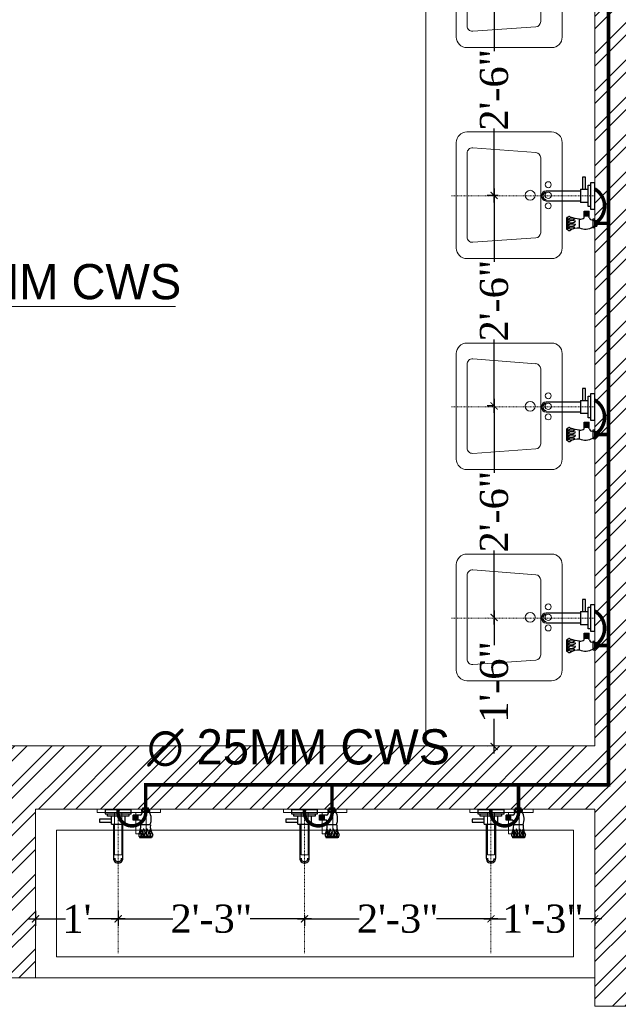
# Model space of a CAD drawing. Header units: inches. Extents: x 105152 to 158499, y 12149 to 30915.
# Tile 123 of 256: x 125460 to 125545, y 21341 to 21481. Entities that reach past the tile are written whole.
import ezdxf

# ---------------------------------------------------------------- set-up
doc = ezdxf.new("R2010")
doc.units = ezdxf.units.IN
doc.header["$MEASUREMENT"] = 0
doc.header["$PDMODE"] = 34
doc.linetypes.add('DASHED2', pattern=[0.375, 0.25, -0.125])
for name, color, linetype, lineweight in [('AR - PLAN', 251, 'Continuous', 5), ('CENTER', 46, 'DASHED2', 9), ('PD_BRICK WALL_115', 134, 'Continuous', 30), ('PD_FIXTURE', 21, 'Continuous', 25), ('PD_HATCH', 45, 'Continuous', 9), ('PL. FICTURE', 4, 'Continuous', 25), ('PP-Domestic  Cold Water Supply', 5, 'Continuous', 25), ('PP-TEXT', 7, 'Continuous', 40), ('WATER SUPPLY ', 7, 'Continuous', 9)]:
    doc.layers.add(name, color=color, linetype=linetype, lineweight=lineweight)
doc.layers.add('PP--DIM', color=7, linetype='Continuous')
doc.styles.add('MtX_Times_New_Roman', font='txt')
doc.styles.add('TIMES NEW ROMAN', font='times.ttf')
doc.dimstyles.new('PP-DIM', dxfattribs={"dimtxt": 4, "dimasz": 1, "dimexe": 1, "dimexo": 1, "dimgap": 0.09, "dimtad": 0, "dimdec": 0, "dimzin": 0, "dimdsep": 46, "dimlunit": 4, "dimtxsty": 'TIMES NEW ROMAN', "dimblk": 'ARCHTICK', "dimcen": 0.09, "dimdle": 1, "dimclrd": 256, "dimclre": 256, "dimclrt": 256, "dimadec": 0, "dimazin": 0, "dimtfac": 1, "dimtdec": 4, "dimtofl": 0, "dimtmove": 1, "dimatfit": 3, "dimfxl": 1, "dimtolj": 1, "dimtzin": 0, "dimlwd": -1, "dimlwe": -1, "dimarcsym": 0})

# ---------------------------------------------------------------- blocks, each defined once
blk = doc.blocks.new('LV')
at = {"color": 251, "lineweight": 5}
for p, q in [((-254, 510.1), (254, 510.1)), ((-304.8, 50.8), (-304.8, 459.3)), ((-205.3, 127), (-226.3, 430.8)), ((-201, 458), (203.1, 458)), ((228.4, 430.6), (205.5, 126.8)), ((304.8, 459.3), (304.8, 50.8)), ((180.2, 103.5), (-180, 103.5)), ((254, 0), (-254, 0))]:
    blk.add_line(p, q, dxfattribs=at)
for centre, radius in [((0.4, 154.3), 23.6), ((-50.8, 67.2), 14.4), ((0, 67.2), 15.3), ((50.8, 67.2), 14.4)]:
    blk.add_circle(centre, radius, dxfattribs=at)
for centre, radius, start, end in [((-254, 459.3), 50.8, 90, 180), ((254, 459.3), 50.8, 0, 90), ((-201, 432.6), 25.4, 90, 184.2016), ((203.1, 432.6), 25.4, 355.4179, 90), ((-180, 128.9), 25.4, 184.2016, 270), ((180.2, 128.9), 25.4, 270, 355.4179), ((-254, 50.8), 50.8, 180, 270), ((254, 50.8), 50.8, 270, 0)]:
    blk.add_arc(centre, radius, start, end, dxfattribs=at)
blk = doc.blocks.new('ta0p3456')
at = {"color": 251, "lineweight": 5, "ltscale": 12}
for points in [[(-4.5, 0), (4.5, 0), (4.5, -0.5), (-4.5, -0.5)], [(-1, -0.5), (-1, -6.5), (-2, -6.5), (-2, -0.5)], [(2.5, -0.5), (2.5, -3.5), (1, -3.5), (1, -0.5)]]:
    blk.add_lwpolyline(points, close=True, dxfattribs=at)
blk = doc.blocks.new('FIRST FLOOR PLAN 0')
at = {"layer": 'PD_HATCH', "lineweight": 5}
h = blk.add_hatch(dxfattribs=at)
h.set_pattern_fill('ANSI32', color=251, scale=10)
h.set_pattern_definition([(45, (-550.7706, -242.3818), (-2.65165, 2.65165), []), (45, (-549.0028, -242.3818), (-2.65165, 2.65165), [])])
h.paths.add_polyline_path([(-540, -240.3), (-583.25, -240.3), (-583.25, -244.8), (-540, -244.8)])
h.paths.add_polyline_path([(-625.25, -240.3), (-668.5, -240.3), (-668.5, -244.8), (-625.25, -244.8)], flags=17)
h.paths.add_polyline_path([(-540, -323.5), (-540, -328), (-378, -328), (-378, -323.5), (-531, -323.5), (-531, -234), (-471, -234), (-471, -258), (-466.5, -258), (-466.5, -234), (-387, -234), (-387, -262), (-382.5, -262), (-382.5, -103), (-378, -103), (-378, -98.5), (-387, -98.5), (-387, -225), (-531, -225), (-531, -9), (-540, -9)])
h.paths.add_polyline_path([(-595.5, -332.94), (-591, -332.94), (-591, -328), (-582, -328), (-582, -323.5), (-668.5, -323.5), (-668.5, -168), (-745.5, -168), (-745.5, -172.5), (-673, -172.5), (-673, -323.5), (-729, -323.5), (-729, -328), (-595.5, -328)])
at = {"layer": 'PD_BRICK WALL_115', "color": 251, "lineweight": 5}
blk.add_lwpolyline([(-378, -323.5), (-531, -323.5), (-531, -234), (-471, -234), (-471, -258), (-466.5, -258), (-466.5, -234), (-387, -234), (-387, -262), (-382.5, -262), (-382.5, -103), (-378, -103), (-378, -98.5), (-387, -98.5), (-387, -225), (-531, -225), (-531, -9), (-540, -9), (-540, -323.5), (-540, -323.5)], dxfattribs=at)
at = {"layer": 'PD_FIXTURE', "color": 251, "lineweight": 5, "ltscale": 12}
for p, q in [((-411, -225), (-411, -98.5)), ((-387, -258), (-466.5, -258))]:
    blk.add_line(p, q, dxfattribs=at)
blk.add_lwpolyline([(-463.5, -255), (-390, -255), (-390, -237), (-463.5, -237)], close=True, dxfattribs=at)
at = {"layer": 'PD_FIXTURE', "color": 251, "ltscale": 12, "xscale": 0.0295236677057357, "yscale": 0.0295236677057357, "zscale": 0.0295236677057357, "rotation": 90}
for p in [(-391.62, -116.75), (-391.62, -146.75), (-391.62, -176.75), (-391.62, -206.75)]:
    blk.add_blockref('LV', p, dxfattribs=at)
at = {"layer": 'PD_FIXTURE', "color": 251, "ltscale": 12}
for p in [(-453.25, -234), (-426.75, -234), (-400.25, -234)]:
    blk.add_blockref('ta0p3456', p, dxfattribs=at)
blk = doc.blocks.new('PP-SINGLE TAP BASIN')
at = {"layer": 'CENTER', "linetype": 'DASHED2'}
blk.add_line((457.2, 0), (0, 0), dxfattribs=at)
at = {"layer": 'PL. FICTURE', "color": 4}
for p, q in [((-6.8, 78.4), (-6.8, 96.4)), ((5.8, 96.4), (-6.8, 96.4)), ((-5.6, 96.4), (-5.6, 78.4)), ((-4.5, 96.4), (-4.5, 78.4)), ((-3.4, 96.4), (-3.4, 78.4)), ((-2.3, 96.4), (-2.3, 78.4)), ((-1.1, 96.4), (-1.1, 78.4)), ((0, 101), (0, 74.4)), ((5.9, 101), (0, 101)), ((5.9, 74.4), (5.9, 101)), ((48.4, 102.8), (48.4, 72.7)), ((89.4, 106.7), (89.4, 69.2)), ((-6.8, 87.4), (0, 87.4)), ((0, 78.4), (-6.8, 78.4)), ((5.9, 78.4), (-6.8, 78.4)), ((0, 74.4), (5.9, 74.4)), ((17.1, 69.9), (17.1, 48.2)), ((33.2, 63.9), (17.1, 63.9)), ((33.2, 70), (33.2, 48.2)), ((33.2, 61.9), (17.1, 61.9)), ((33.2, 60), (17.1, 60)), ((33.2, 58), (17.1, 58)), ((33.2, 56), (17.1, 56)), ((33.2, 54.1), (17.1, 54.1)), ((33.2, 52.1), (17.1, 52.1)), ((33.2, 50.1), (17.1, 50.1)), ((33.2, 50.1), (17.1, 50.1)), ((33.2, 48.2), (17.1, 48.2))]:
    blk.add_line(p, q, dxfattribs=at)
at = {"layer": 'PL. FICTURE'}
for p, q in [((20.4, 21.2), (45.4, 21.2)), ((45.4, -21.2), (45.4, 21.2)), ((154.8, 15.2), (45.4, 15.2)), ((45.4, -21.2), (20.4, -21.2)), ((45.4, -15.2), (154.8, -15.2))]:
    blk.add_line(p, q, dxfattribs=at)
at = {"layer": 'PL. FICTURE', "linetype": 'Continuous'}
blk.add_lwpolyline([(0, 41.7), (0, -41.7), (13.1, -41.7), (13.1, 41.7)], close=True, dxfattribs=at)
at = {"layer": 'PL. FICTURE'}
for points in [[(13.1, 34.2), (20.4, 34.2), (20.4, -34.2), (13.1, -34.2)], [(39.4, -21.2), (29.4, -21.2), (29.4, -59.4), (39.4, -59.4)]]:
    blk.add_lwpolyline(points, close=True, dxfattribs=at)
at = {"layer": 'PL. FICTURE', "color": 4}
for centre, radius, start, end in [((29.4, 60.7), 45, 64.9956, 121.5797), ((53.5, 146.8), 44.3, 263.3195, 304.5359), ((76.3, 68.5), 28.2, 90.6273, 120.998), ((74.6, 88.1), 17.1, 57.6622, 132.7666), ((71.4, 124.1), 24.9, 250.2963, 290.4807), ((75.8, 75.8), 20.9, 66.6687, 89.4909), ((80.6, 104.9), 5.77, 31.4335, 109.9133), ((78.9, 107.8), 7.06, 279.3347, 312.6985), ((77.3, 97.5), 7.26, 292.6508, 339.7025), ((439.5, 88.1), 354.5, 176.8113, 183.3087), ((91.4, 120.6), 14, 245.192, 261.5484), ((8.4, 67.9), 8.91, 13.5129, 106.5185), ((46.7, 49.8), 24.3, 86.0586, 123.9894), ((43.9, -19.2), 92, 68.3225, 87.2128), ((62.1, 91.8), 0.911, 112.3068, 247.6932), ((62.1, 81.1), 0.911, 112.3068, 247.6932), ((71.2, 123.1), 33.5, 253.6094, 285.3435), ((76.3, 57.8), 28.2, 90.6273, 120.998), ((71.2, 112.4), 33.5, 253.6094, 285.3435), ((74.5, 59.5), 17.1, 57.6622, 132.7666), ((71.3, 95.5), 24.9, 250.2963, 290.4807), ((75.8, 65.1), 20.9, 66.6687, 89.4909), ((81.1, 70.7), 5.39, 233.9467, 326.4616), ((78.8, 79.2), 7.06, 279.3347, 312.6985), ((77.3, 86.8), 7.26, 292.6508, 339.7025), ((83.8, 77.9), 10.3, 279.9211, 302.8376)]:
    blk.add_arc(centre, radius, start, end, dxfattribs=at)
at = {"layer": 'PL. FICTURE'}
for radius in [15.2, 15.2, 11]:
    blk.add_arc((154.8, 0), radius, 270, 90, dxfattribs=at)
blk = doc.blocks.new('_ArchTick')
at = {"color": 0, "linetype": 'ByBlock', "const_width": 0.15}
blk.add_lwpolyline([(-0.5, -0.5), (0.5, 0.5)], dxfattribs=at)
blk = doc.blocks.new('*D763')
at = {"layer": 'Defpoints', "color": 0}
for p in [(327.36, 119.06), (327.36, 119.06), (327.36, 100.72)]:
    blk.add_point(p, dxfattribs=at)
at = {"layer": 'PP--DIM', "ltscale": 12}
for p, q in [((326.36, 119.06), (326.36, 119.06)), ((327.36, 120.06), (327.36, 115.11)), ((327.36, 99.72), (327.36, 104.67)), ((326.36, 100.72), (326.36, 100.72))]:
    blk.add_line(p, q, dxfattribs=at)
at = {"layer": 'PP--DIM'}
for p, rotation in [((327.36, 119.06), 90), ((327.36, 100.72), 270)]:
    blk.add_blockref('_ArchTick', p, dxfattribs=dict(at, rotation=rotation))
at = {"layer": 'PP--DIM', "insert": (327.36, 109.89), "char_height": 4, "attachment_point": 5, "rotation": 90, "style": 'TIMES NEW ROMAN'}
blk.add_mtext('\\A1;1\'-6"', dxfattribs=at)
blk = doc.blocks.new('*D764')
at = {"layer": 'Defpoints', "color": 0}
for p in [(327.36, 149.14), (328.36, 149.14), (327.36, 119.06)]:
    blk.add_point(p, dxfattribs=at)
at = {"layer": 'PP--DIM', "ltscale": 12}
for p, q in [((327.36, 150.14), (327.36, 139.6)), ((327.36, 149.14), (326.36, 149.14)), ((327.36, 118.06), (327.36, 128.59)), ((326.36, 119.06), (326.36, 119.06))]:
    blk.add_line(p, q, dxfattribs=at)
at = {"layer": 'PP--DIM'}
for p, rotation in [((327.36, 149.14), 90), ((327.36, 119.06), 270)]:
    blk.add_blockref('_ArchTick', p, dxfattribs=dict(at, rotation=rotation))
at = {"layer": 'PP--DIM', "insert": (327.36, 134.1), "char_height": 4, "attachment_point": 5, "rotation": 90, "style": 'TIMES NEW ROMAN'}
blk.add_mtext('\\A1;2\'-6"', dxfattribs=at)
blk = doc.blocks.new('*D765')
at = {"layer": 'Defpoints', "color": 0}
for p in [(327.36, 179.06), (328.93, 179.06), (328.36, 149.14)]:
    blk.add_point(p, dxfattribs=at)
at = {"layer": 'PP--DIM', "ltscale": 12}
for p, q in [((327.36, 180.06), (327.36, 169.6)), ((327.93, 179.06), (326.36, 179.06)), ((327.36, 148.14), (327.36, 158.59)), ((327.36, 149.14), (326.36, 149.14))]:
    blk.add_line(p, q, dxfattribs=at)
at = {"layer": 'PP--DIM'}
for p, rotation in [((327.36, 179.06), 90), ((327.36, 149.14), 270)]:
    blk.add_blockref('_ArchTick', p, dxfattribs=dict(at, rotation=rotation))
at = {"layer": 'PP--DIM', "insert": (327.36, 164.1), "char_height": 4, "attachment_point": 5, "rotation": 90, "style": 'TIMES NEW ROMAN'}
blk.add_mtext('\\A1;2\'-6"', dxfattribs=at)
blk = doc.blocks.new('*D766')
at = {"layer": 'Defpoints', "color": 0}
for p in [(327.36, 209.06), (327.36, 209.06), (328.93, 179.06)]:
    blk.add_point(p, dxfattribs=at)
at = {"layer": 'PP--DIM', "ltscale": 12}
for p, q in [((327.36, 210.06), (327.36, 199.56)), ((326.36, 209.06), (326.36, 209.06)), ((327.36, 178.06), (327.36, 188.55)), ((327.93, 179.06), (326.36, 179.06))]:
    blk.add_line(p, q, dxfattribs=at)
at = {"layer": 'PP--DIM'}
for p, rotation in [((327.36, 209.06), 90), ((327.36, 179.06), 270)]:
    blk.add_blockref('_ArchTick', p, dxfattribs=dict(at, rotation=rotation))
at = {"layer": 'PP--DIM', "insert": (327.36, 194.06), "char_height": 4, "attachment_point": 5, "rotation": 90, "style": 'TIMES NEW ROMAN'}
blk.add_mtext('\\A1;2\'-6"', dxfattribs=at)
blk = doc.blocks.new('*D831')
at = {"layer": 'Defpoints', "color": 0}
for p in [(262.16, 78.34), (273.91, 78.34), (273.91, 76.22)]:
    blk.add_point(p, dxfattribs=at)
at = {"layer": 'PP--DIM'}
for p, q in [((262.16, 77.34), (262.16, 75.22)), ((273.91, 77.34), (273.91, 75.22)), ((261.16, 76.22), (266.41, 76.22)), ((274.91, 76.22), (269.67, 76.22))]:
    blk.add_line(p, q, dxfattribs=at)
for p, rotation in [((262.16, 76.22), 179.9999999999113), ((273.91, 76.22), 359.9999999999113)]:
    blk.add_blockref('_ArchTick', p, dxfattribs=dict(at, rotation=rotation))
at = {"layer": 'PP--DIM', "insert": (268.04, 76.22), "char_height": 4, "attachment_point": 5, "style": 'TIMES NEW ROMAN'}
blk.add_mtext("\\A1;1'", dxfattribs=at)
blk = doc.blocks.new('*D832')
at = {"layer": 'Defpoints', "color": 0}
for p in [(273.91, 78.34), (300.41, 77.7), (300.41, 76.22)]:
    blk.add_point(p, dxfattribs=at)
at = {"layer": 'PP--DIM'}
for p, q in [((273.91, 77.34), (273.91, 75.22)), ((272.91, 76.22), (281.66, 76.22)), ((301.41, 76.22), (292.67, 76.22)), ((300.41, 76.7), (300.41, 75.22))]:
    blk.add_line(p, q, dxfattribs=at)
at = {"layer": 'PP--DIM', "rotation": 180}
blk.add_blockref('_ArchTick', (273.91, 76.22), dxfattribs=at)
at = {"layer": 'PP--DIM'}
blk.add_blockref('_ArchTick', (300.41, 76.22), dxfattribs=at)
at = {"layer": 'PP--DIM', "insert": (287.16, 76.22), "char_height": 4, "attachment_point": 5, "style": 'TIMES NEW ROMAN'}
blk.add_mtext('\\A1;2\'-3"', dxfattribs=at)
blk = doc.blocks.new('*D833')
at = {"layer": 'Defpoints', "color": 0}
for p in [(300.41, 77.7), (326.91, 76.22), (326.91, 76.22)]:
    blk.add_point(p, dxfattribs=at)
at = {"layer": 'PP--DIM'}
for p, q in [((299.41, 76.22), (308.16, 76.22)), ((300.41, 76.7), (300.41, 75.22)), ((327.91, 76.22), (319.17, 76.22)), ((326.91, 75.22), (326.91, 75.22))]:
    blk.add_line(p, q, dxfattribs=at)
at = {"layer": 'PP--DIM', "rotation": 180}
blk.add_blockref('_ArchTick', (300.41, 76.22), dxfattribs=at)
at = {"layer": 'PP--DIM'}
blk.add_blockref('_ArchTick', (326.91, 76.22), dxfattribs=at)
at = {"layer": 'PP--DIM', "insert": (313.66, 76.22), "char_height": 4, "attachment_point": 5, "style": 'TIMES NEW ROMAN'}
blk.add_mtext('\\A1;2\'-3"', dxfattribs=at)
blk = doc.blocks.new('*D834')
at = {"layer": 'Defpoints', "color": 0}
for p in [(341.66, 77.82), (326.91, 76.22), (341.66, 76.22)]:
    blk.add_point(p, dxfattribs=at)
at = {"layer": 'PP--DIM'}
for p, q in [((326.91, 77.22), (326.91, 77.22)), ((325.91, 76.22), (329.07, 76.22)), ((342.66, 76.22), (339.51, 76.22)), ((341.66, 76.82), (341.66, 75.22))]:
    blk.add_line(p, q, dxfattribs=at)
at = {"layer": 'PP--DIM', "rotation": 180}
blk.add_blockref('_ArchTick', (326.91, 76.22), dxfattribs=at)
at = {"layer": 'PP--DIM'}
blk.add_blockref('_ArchTick', (341.66, 76.22), dxfattribs=at)
at = {"layer": 'PP--DIM', "insert": (334.29, 76.22), "char_height": 4, "attachment_point": 5, "style": 'TIMES NEW ROMAN'}
blk.add_mtext('\\A1;1\'-3"', dxfattribs=at)
blk = doc.blocks.new('WATER SUPPLY')
at = {"layer": 'PP-Domestic  Cold Water Supply'}
blk.add_lwpolyline([(277.82, 91.72, 0.5, 0.5, 0), (277.82, 95.28, 0.5, 0.5, 0), (343.63, 95.28, 0.5, 0.5, 0), (343.63, 225.11, 0.5, 0.5, 0)], format="xyseb", dxfattribs=at)
at = {"layer": 'PP-Domestic  Cold Water Supply', "const_width": 0.5}
for points in [[(341.67, 175.07, 0.572046), (341.66, 179.97)], [(341.67, 145.07, 0.572046), (341.66, 149.97)], [(341.67, 115.07, 0.572046), (341.66, 119.97)], [(273.91, 91.72, 1.169028), (277.82, 91.72)], [(300.41, 91.72, 1.169028), (304.32, 91.72)], [(326.91, 91.72, 1.169028), (330.82, 91.72)]]:
    blk.add_lwpolyline(points, format="xyb", dxfattribs=at)
for points in [[(341.67, 175.08), (343.63, 175.08)], [(341.67, 145.08), (343.63, 145.08)], [(341.67, 115.08), (343.63, 115.08)], [(304.32, 91.72), (304.32, 95.28)], [(330.82, 91.72), (330.82, 95.28)]]:
    blk.add_lwpolyline(points, dxfattribs=at)
at = {"layer": 'PL. FICTURE', "xscale": 0.0445516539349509, "yscale": 0.0445516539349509, "zscale": 0.0445516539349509}
for p, rotation in [((341.66, 178.98), 179.9999999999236), ((341.66, 148.98), 179.9999999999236), ((341.66, 118.98), 179.9999999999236), ((273.91, 91.72), 269.9999999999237), ((300.41, 91.72), 269.9999999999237), ((326.91, 91.72), 269.9999999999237)]:
    blk.add_blockref('PP-SINGLE TAP BASIN', p, dxfattribs=dict(at, rotation=rotation))
at = {"layer": 'PP-TEXT', "style": 'MtX_Times_New_Roman'}
for s, p in [('∅25MM CWS ', (241.66, 164.3)), ('∅ 25MM CWS ', (278.03, 98.17))]:
    blk.add_text(s, height=5, dxfattribs=at).set_placement(p)
at = {"layer": 'PP--DIM', "ltscale": 12}
for base, p1, p2, picture, middle in [((327.36, 209.06), (328.93, 179.06), (327.36, 209.06), '*D766', (327.36, 194.06)), ((327.36, 179.06), (328.36, 149.14), (328.93, 179.06), '*D765', (327.36, 164.1)), ((327.36, 149.14), (327.36, 119.06), (328.36, 149.14), '*D764', (327.36, 134.1)), ((327.36, 119.06), (327.36, 100.72), (327.36, 119.06), '*D763', (327.36, 109.89))]:
    dim = blk.add_linear_dim(base=base, p1=p1, p2=p2, angle=90, dimstyle='PP-DIM', override={"dimblk": 'ArchTick'}, dxfattribs=at)
    dim.commit()
    dim.dimension.update_dxf_attribs({"geometry": picture, "text_midpoint": middle})
at = {"layer": 'PP--DIM'}
dim = blk.add_aligned_dim(p1=(262.16, 78.34), p2=(273.91, 78.34), distance=-2.12, dimstyle='PP-DIM', dxfattribs=at)
dim.commit()
dim.dimension.update_dxf_attribs({"geometry": '*D831', "text_midpoint": (268.04, 76.22)})
for base, p1, p2, picture, middle in [((300.41424135, 76.22390982), (273.91424135, 78.33897431), (300.41424135, 77.69822245), '*D832', (287.16424135, 76.22390982)), ((326.91424135, 76.22390982), (300.41424135, 77.69822245), (326.91424135, 76.22390982), '*D833', (313.66424135, 76.22390982)), ((341.66, 76.22), (326.91, 76.22), (341.66, 77.82), '*D834', (334.29, 76.22))]:
    dim = blk.add_linear_dim(base=base, p1=p1, p2=p2, dimstyle='PP-DIM', dxfattribs=at)
    dim.commit()
    dim.dimension.update_dxf_attribs({"geometry": picture, "text_midpoint": middle})
at = {"layer": 'PP-TEXT', "lineweight": 70, "ltscale": 12}
blk.add_leader([(200.64, 163.25), (282.06, 163.25)], dimstyle='PP-DIM', override={"dimtxt": 8.5, "dimasz": 5, "dimtad": 0, "dimdec": 1, "dimcen": 0, "dimtfac": 12, "dimtdec": 1, "dimfxl": 7, "dimfxlon": 1, "dimlwd": 18, "dimarcsym": 1}, dxfattribs=at)

msp = doc.modelspace()

# ---------------------------------------------------------------- block references
at = {"layer": 'AR - PLAN', "color": 251}
msp.add_blockref('FIRST FLOOR PLAN 0', (125928.82, 21602.6), dxfattribs=at)

# ---------------------------------------------------------------- next in the draw order: block references
at = {"layer": 'WATER SUPPLY '}
msp.add_blockref('WATER SUPPLY', (125200.16, 21276.78), dxfattribs=at)

doc.saveas('drawing.dxf')
